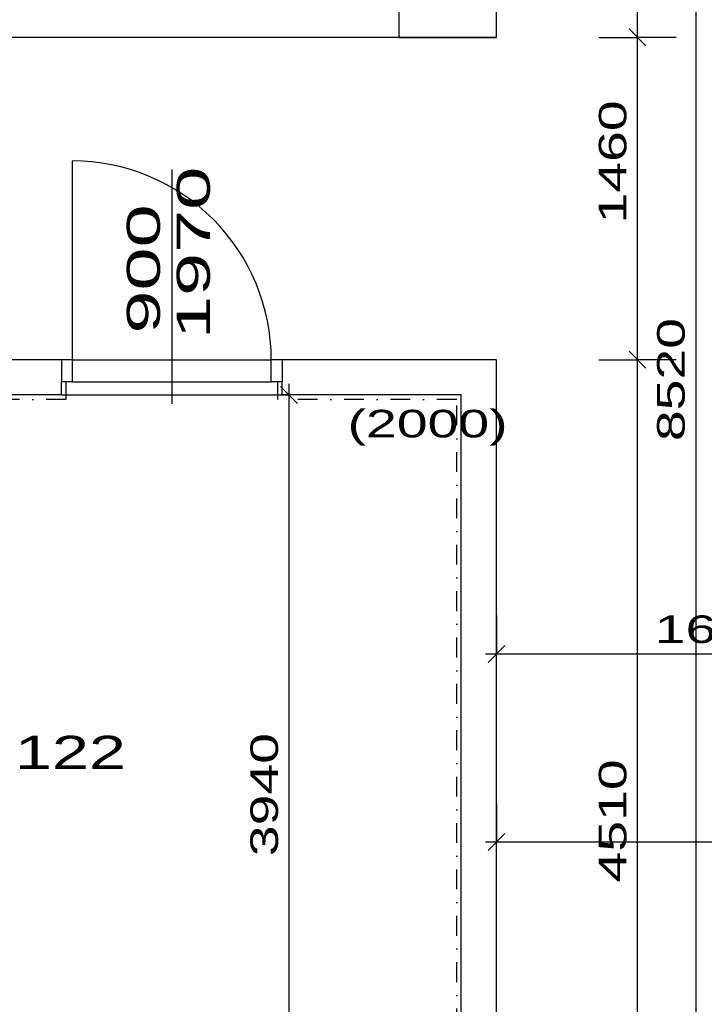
# Model space of a CAD drawing. Extents: x -196363 to 396902, y -489949 to -260582.
# Tile 34 of 256: x 31499 to 34599, y -385063 to -380603. Entities that reach past the tile are written whole.
import ezdxf

# ---------------------------------------------------------------- set-up
doc = ezdxf.new("R2010")
doc.units = 0
doc.header["$MEASUREMENT"] = 0
doc.linetypes.add('DOTDASH', pattern=[1, 0.3, -0.2, 0, -0.2, 0.3])
for name, color, linetype in [('dvere', 1, 'Continuous'), ('koty', 1, 'Continuous'), ('legenda', 1, 'Continuous'), ('noszdiv', 1, 'Continuous'), ('obklady', 14, 'Continuous'), ('popdver', 6, 'Continuous')]:
    doc.layers.add(name, color=color, linetype=linetype)
doc.styles.add('SPIRITTXTSTYLE1', font='ROMAN')
doc.styles.add('SPIRITTXTSTYLE2', font='txt')
doc.linetypes.add('CERCH2', pattern='A,0,-1,[17,dur+dsp vaclavov.shx,S=0.003401,R=0,X=-1,Y=0],0', length=1)
doc.dimstyles.new('SPIRITSTYLE101', dxfattribs={"dimtxt": 125, "dimasz": 12.7, "dimexe": 175, "dimexo": 161.500381, "dimgap": 50, "dimtad": 1, "dimdec": 3, "dimzin": 0, "dimdsep": 46, "dimlunit": 7, "dimtxsty": 'SPIRITTXTSTYLE1', "dimblk1": '_TICKMARKS101', "dimblk2": '_TICKMARKS101', "dimsah": 1, "dimcen": 0.09, "dimdle": 50, "dimclrd": 1, "dimclre": 1, "dimclrt": 1, "dimadec": 0, "dimazin": 0, "dimtfac": 1, "dimtdec": 4, "dimtofl": 0, "dimtmove": 1, "dimatfit": 0, "dimfxl": 0, "dimtolj": 1, "dimtzin": 0, "dimarcsym": 0})
doc.dimstyles.new('SPIRITSTYLE103', dxfattribs={"dimtxt": 125, "dimasz": 12.7, "dimexe": 175, "dimexo": 339.821289, "dimgap": 50, "dimtad": 1, "dimdec": 3, "dimzin": 0, "dimdsep": 46, "dimlunit": 7, "dimtxsty": 'SPIRITTXTSTYLE1', "dimblk1": '_TICKMARKS103', "dimblk2": '_TICKMARKS103', "dimsah": 1, "dimcen": 0.09, "dimdle": 50, "dimclrd": 1, "dimclre": 1, "dimclrt": 1, "dimadec": 0, "dimazin": 0, "dimtfac": 1, "dimtdec": 4, "dimtofl": 0, "dimtmove": 1, "dimatfit": 0, "dimfxl": 0, "dimtolj": 1, "dimtzin": 0, "dimarcsym": 0})
doc.dimstyles.new('SPIRITSTYLE26', dxfattribs={"dimtxt": 125, "dimasz": 12.7, "dimexe": 175, "dimexo": -175, "dimgap": 50, "dimtad": 1, "dimdec": 3, "dimzin": 0, "dimdsep": 46, "dimlunit": 7, "dimtxsty": 'SPIRITTXTSTYLE1', "dimblk1": '_TICKMARKS26', "dimblk2": '_TICKMARKS26', "dimsah": 1, "dimcen": 0.09, "dimdle": 50, "dimclrd": 1, "dimclre": 1, "dimclrt": 1, "dimadec": 0, "dimazin": 0, "dimtfac": 1, "dimtdec": 4, "dimtofl": 0, "dimtmove": 1, "dimatfit": 0, "dimfxl": 0, "dimtolj": 1, "dimtzin": 0, "dimarcsym": 0})
doc.dimstyles.new('SPIRITSTYLE96', dxfattribs={"dimtxt": 125, "dimasz": 12.7, "dimexe": 175, "dimexo": 378.541412, "dimgap": 50, "dimtad": 1, "dimdec": 3, "dimzin": 0, "dimdsep": 46, "dimlunit": 7, "dimtxsty": 'SPIRITTXTSTYLE1', "dimblk1": '_TICKMARKS96', "dimblk2": '_TICKMARKS96', "dimsah": 1, "dimcen": 0.09, "dimdle": 50, "dimclrd": 1, "dimclre": 1, "dimclrt": 1, "dimadec": 0, "dimazin": 0, "dimtfac": 1, "dimtdec": 4, "dimtofl": 0, "dimtmove": 1, "dimatfit": 0, "dimfxl": 0, "dimtolj": 1, "dimtzin": 0, "dimarcsym": 0})
doc.dimstyles.new('SPIRITSTYLE97', dxfattribs={"dimtxt": 125, "dimasz": 12.7, "dimexe": 175, "dimexo": 463.547058, "dimgap": 50, "dimtad": 1, "dimdec": 3, "dimzin": 0, "dimdsep": 46, "dimlunit": 7, "dimtxsty": 'SPIRITTXTSTYLE1', "dimblk1": '_TICKMARKS97', "dimblk2": '_TICKMARKS97', "dimsah": 1, "dimcen": 0.09, "dimdle": 50, "dimclrd": 1, "dimclre": 1, "dimclrt": 1, "dimadec": 0, "dimazin": 0, "dimtfac": 1, "dimtdec": 4, "dimtofl": 0, "dimtmove": 1, "dimatfit": 0, "dimfxl": 0, "dimtolj": 1, "dimtzin": 0, "dimarcsym": 0})
doc.dimstyles.new('SPIRITSTYLE98', dxfattribs={"dimtxt": 125, "dimasz": 12.7, "dimexe": 175, "dimexo": 727.530945, "dimgap": 50, "dimtad": 1, "dimdec": 3, "dimzin": 0, "dimdsep": 46, "dimlunit": 7, "dimtxsty": 'SPIRITTXTSTYLE1', "dimblk1": '_TICKMARKS98', "dimblk2": '_TICKMARKS98', "dimsah": 1, "dimcen": 0.09, "dimdle": 50, "dimclrd": 1, "dimclre": 1, "dimclrt": 1, "dimadec": 0, "dimazin": 0, "dimtfac": 1, "dimtdec": 4, "dimtofl": 0, "dimtmove": 1, "dimatfit": 0, "dimfxl": 0, "dimtolj": 1, "dimtzin": 0, "dimarcsym": 0})

# ---------------------------------------------------------------- blocks, each defined once
blk = doc.blocks.new('_TICKMARKS26')
at = {"color": 1, "linetype": 'Continuous'}
blk.add_line((-3, -3), (3, 3), dxfattribs=at)
blk = doc.blocks.new('*D212')
at = {"color": 1, "linetype": 'Continuous', "ltscale": 300}
for p, q in [((32718.6, -386292.9, 1723.8), (32718.6, -382252.9, 1723.8)), ((32543.6, -382302.9, 1723.8), (32718.6, -382302.9, 1723.8)), ((32893.6, -382302.9, 1723.8), (32718.6, -382302.9, 1723.8)), ((32543.6, -386242.9, 1723.8), (32718.6, -386242.9, 1723.8)), ((32893.6, -386242.9, 1723.8), (32718.6, -386242.9, 1723.8))]:
    blk.add_line(p, q, dxfattribs=at)
at = {"color": 1, "linetype": 'Continuous', "ltscale": 300, "xscale": 12.69999980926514, "yscale": 12.69999980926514, "zscale": 12.69999980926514}
for p, rotation in [((32718.6, -382302.9, 1723.8), 90.00000250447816), ((32718.6, -386242.9, 1723.8), 270.0000006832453)]:
    blk.add_blockref('_TICKMARKS26', p, dxfattribs=dict(at, rotation=rotation))
at = {"color": 1, "linetype": 'Continuous', "ltscale": 300, "style": 'SPIRITTXTSTYLE1', "width": 1.5}
blk.add_text('3940', height=125, rotation=90, dxfattribs=at).set_placement((32668.6, -384391.9, 1723.8))
blk = doc.blocks.new('_TICKMARKS96')
at = {"color": 1, "linetype": 'Continuous'}
blk.add_line((-3, -3), (3, 3), dxfattribs=at)
blk = doc.blocks.new('*D213')
at = {"color": 1, "linetype": 'Continuous', "ltscale": 300}
for p, q in [((34296.546875, -386702.875, 1723.800049), (34296.546875, -382092.875, 1723.800049)), ((34121.546875, -382142.875, 1723.800049), (34296.546875, -382142.875, 1723.800049)), ((34471.546875, -382142.875, 1723.800049), (34296.546875, -382142.875, 1723.800049)), ((34121.546875, -386652.875, 1723.800049), (34296.546875, -386652.875, 1723.800049)), ((34471.546875, -386652.875, 1723.800049), (34296.546875, -386652.875, 1723.800049))]:
    blk.add_line(p, q, dxfattribs=at)
at = {"color": 1, "linetype": 'Continuous', "ltscale": 300, "xscale": 12.69999980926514, "yscale": 12.69999980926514, "zscale": 12.69999980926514}
for p, rotation in [((34296.546875, -382142.875, 1723.800049), 90.00000250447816), ((34296.546875, -386652.875, 1723.800049), 270.0000006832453)]:
    blk.add_blockref('_TICKMARKS96', p, dxfattribs=dict(at, rotation=rotation))
at = {"color": 1, "linetype": 'Continuous', "ltscale": 300, "style": 'SPIRITTXTSTYLE1', "width": 1.5}
blk.add_text('4510', height=125, rotation=90.000002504, dxfattribs=at).set_placement((34246.546875, -384510.96875, 1723.800049))
blk = doc.blocks.new('_TICKMARKS97')
at = {"color": 1, "linetype": 'Continuous'}
blk.add_line((-3, -3), (3, 3), dxfattribs=at)
blk = doc.blocks.new('*D214')
at = {"color": 1, "linetype": 'Continuous', "ltscale": 300}
for p, q in [((34296.546875, -382192.875, 1723.800049), (34296.546875, -380632.875, 1723.800049)), ((34121.546875, -380682.875, 1723.800049), (34296.546875, -380682.875, 1723.800049)), ((34471.546875, -380682.875, 1723.800049), (34296.546875, -380682.875, 1723.800049)), ((34121.546875, -382142.875, 1723.800049), (34296.546875, -382142.875, 1723.800049)), ((34471.546875, -382142.875, 1723.800049), (34296.546875, -382142.875, 1723.800049))]:
    blk.add_line(p, q, dxfattribs=at)
at = {"color": 1, "linetype": 'Continuous', "ltscale": 300, "xscale": 12.69999980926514, "yscale": 12.69999980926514, "zscale": 12.69999980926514}
for p, rotation in [((34296.546875, -380682.875, 1723.800049), 90.00000250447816), ((34296.546875, -382142.875, 1723.800049), 270.0000006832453)]:
    blk.add_blockref('_TICKMARKS97', p, dxfattribs=dict(at, rotation=rotation))
at = {"color": 1, "linetype": 'Continuous', "ltscale": 300, "style": 'SPIRITTXTSTYLE1', "width": 1.5}
blk.add_text('1460', height=125, rotation=90.000002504, dxfattribs=at).set_placement((34246.546875, -381525.96875, 1723.800049))
blk = doc.blocks.new('*D215')
at = {"color": 1, "linetype": 'Continuous', "ltscale": 300}
for p, q in [((34296.546875, -380732.875, 1723.800049), (34296.546875, -378082.875, 1723.800049)), ((34121.546875, -378132.875, 1723.800049), (34296.546875, -378132.875, 1723.800049)), ((34471.546875, -378132.875, 1723.800049), (34296.546875, -378132.875, 1723.800049)), ((34121.546875, -380682.875, 1723.800049), (34296.546875, -380682.875, 1723.800049)), ((34471.546875, -380682.875, 1723.800049), (34296.546875, -380682.875, 1723.800049))]:
    blk.add_line(p, q, dxfattribs=at)
at = {"color": 1, "linetype": 'Continuous', "ltscale": 300, "xscale": 12.69999980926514, "yscale": 12.69999980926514, "zscale": 12.69999980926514}
for p, rotation in [((34296.546875, -378132.875, 1723.800049), 90.00000250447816), ((34296.546875, -380682.875, 1723.800049), 270.0000006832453)]:
    blk.add_blockref('_TICKMARKS97', p, dxfattribs=dict(at, rotation=rotation))
at = {"color": 1, "linetype": 'Continuous', "ltscale": 300, "style": 'SPIRITTXTSTYLE1', "width": 1.5}
blk.add_text('2550', height=125, rotation=90.000002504, dxfattribs=at).set_placement((34246.546875, -379526.9375, 1723.800049))
blk = doc.blocks.new('_TICKMARKS98')
at = {"color": 1, "linetype": 'Continuous'}
blk.add_line((-3, -3), (3, 3), dxfattribs=at)
blk = doc.blocks.new('*D216')
at = {"color": 1, "linetype": 'Continuous', "ltscale": 300}
for p, q in [((34560.53125, -378082.875, 1723.80005), (34560.53125, -386702.875, 1723.80005)), ((34385.53125, -378132.875, 1723.80005), (34560.53125, -378132.875, 1723.80005)), ((34735.53125, -378132.875, 1723.80005), (34560.53125, -378132.875, 1723.80005)), ((34385.53125, -386652.875, 1723.80005), (34560.53125, -386652.875, 1723.80005)), ((34735.53125, -386652.875, 1723.80005), (34560.53125, -386652.875, 1723.80005))]:
    blk.add_line(p, q, dxfattribs=at)
at = {"color": 1, "linetype": 'Continuous', "ltscale": 300, "xscale": 12.69999980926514, "yscale": 12.69999980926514, "zscale": 12.69999980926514}
for p, rotation in [((34560.53125, -378132.875, 1723.80005), 90.00000250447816), ((34560.53125, -386652.875, 1723.80005), -90.00000250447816)]:
    blk.add_blockref('_TICKMARKS98', p, dxfattribs=dict(at, rotation=rotation))
at = {"color": 1, "linetype": 'Continuous', "ltscale": 300, "style": 'SPIRITTXTSTYLE1', "width": 1.5}
blk.add_text('8520', height=125, rotation=450.00001935, dxfattribs=at).set_placement((34510.53125, -382511.90625, 1723.80005))
blk = doc.blocks.new('_TICKMARKS101')
at = {"color": 1, "linetype": 'Continuous'}
blk.add_line((-3, -3), (3, 3), dxfattribs=at)
blk = doc.blocks.new('*D221')
at = {"color": 1, "linetype": 'Continuous', "ltscale": 300}
for p, q in [((33658, -383301.4, 1723.8), (33658, -383476.4, 1723.8)), ((35318, -383301.4, 1723.8), (35318, -383476.4, 1723.8)), ((35368, -383476.4, 1723.8), (33608, -383476.4, 1723.8)), ((33658, -383651.4, 1723.8), (33658, -383476.4, 1723.8)), ((35318, -383651.4, 1723.8), (35318, -383476.4, 1723.8))]:
    blk.add_line(p, q, dxfattribs=at)
at = {"color": 1, "linetype": 'Continuous', "ltscale": 300, "xscale": 12.69999980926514, "yscale": 12.69999980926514, "zscale": 12.69999980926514}
for p, rotation in [((33658, -383476.4, 1723.8), 180.0000050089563), ((35318, -383476.4, 1723.8), 360.0000100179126)]:
    blk.add_blockref('_TICKMARKS101', p, dxfattribs=dict(at, rotation=rotation))
at = {"color": 1, "linetype": 'Continuous', "ltscale": 300, "style": 'SPIRITTXTSTYLE1', "width": 1.5}
blk.add_text('1660', height=125, rotation=360, dxfattribs=at).set_placement((34374.9, -383426.4, 1723.8))
blk = doc.blocks.new('_TICKMARKS103')
at = {"color": 1, "linetype": 'Continuous'}
blk.add_line((-3, -3), (3, 3), dxfattribs=at)
blk = doc.blocks.new('*D223')
at = {"color": 1, "linetype": 'Continuous', "ltscale": 300}
for p, q in [((33658, -384152.7, 1723.8), (33658, -384327.7, 1723.8)), ((36823.3, -384152.7, 1723.8), (36823.3, -384327.7, 1723.8)), ((36873.3, -384327.7, 1723.8), (33608, -384327.7, 1723.8)), ((33658, -384502.7, 1723.8), (33658, -384327.7, 1723.8)), ((36823.3, -384502.7, 1723.8), (36823.3, -384327.7, 1723.8))]:
    blk.add_line(p, q, dxfattribs=at)
at = {"color": 1, "linetype": 'Continuous', "ltscale": 300, "xscale": 12.69999980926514, "yscale": 12.69999980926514, "zscale": 12.69999980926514}
for p, rotation in [((33658, -384327.7, 1723.8), 180.0000050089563), ((36823.3, -384327.7, 1723.8), 360.0000100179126)]:
    blk.add_blockref('_TICKMARKS103', p, dxfattribs=dict(at, rotation=rotation))
at = {"color": 1, "linetype": 'Continuous', "ltscale": 300, "style": 'SPIRITTXTSTYLE1', "width": 1.5}
blk.add_text('3165', height=125, rotation=360, dxfattribs=at).set_placement((35127.5, -384277.7, 1723.8))

msp = doc.modelspace()

# ---------------------------------------------------------------- linework, layer by layer
at = {"layer": 'dvere', "color": 7, "linetype": 'Continuous', "ltscale": 300}
msp.add_line((31738.01953, -382142.875, 3447.6001), (31738.01953, -381242.875, 3447.6001), dxfattribs=at)
at = {"layer": 'dvere', "color": 7, "linetype": 'Continuous', "ltscale": 304.799988}
for p, q in [((31688.01367, -382142.875, 1723.80005), (31688.01367, -382242.875, 1723.80005)), ((32688.01367, -382142.875, 1723.80005), (32688.01367, -382242.875, 1723.80005))]:
    msp.add_line(p, q, dxfattribs=at)
at = {"layer": 'dvere', "color": 7, "linetype": 'Continuous', "ltscale": 370.000031}
for p, q in [((31738.01953, -382142.875, 1723.80005), (32638.01953, -382142.875, 1723.80005)), ((31738.01953, -382242.875, 1723.80005), (32638.01953, -382242.875, 1723.80005))]:
    msp.add_line(p, q, dxfattribs=at)
at = {"layer": 'dvere', "color": 7, "linetype": 'Continuous', "ltscale": 300}
msp.add_arc((31738.03125, -382142.875, 3447.6001), 899.99469, 0, 90.00079481, dxfattribs=at)
msp.add_point((32188.00195, -382142.875, 3447.6001), dxfattribs=at)
at = {"layer": 'dvere', "color": 7, "linetype": 'Continuous', "ltscale": 250}
msp.add_point((32188.01367, -382242.875, 1723.80005), dxfattribs=at)
at = {"layer": 'noszdiv', "color": 1, "linetype": 'Continuous', "ltscale": 300}
for p, q in [((33658, -380682.875, 2623.80005), (33658, -378132.875, 2623.80005)), ((33218.01562, -380682.875, 2623.80005), (33218.01562, -380242.875, 2623.80005)), ((33658, -380682.875, 2623.80005), (30483.00195, -380682.875, 2623.80005)), ((33218.01562, -380682.875, 2623.80005), (33658, -380682.875, 2623.80005)), ((31738.01953, -382142.875, 2623.80005), (29587.99805, -382142.875, 2623.80005)), ((31738.01953, -382242.875, 2623.80005), (31738.01953, -382142.875, 2623.80005)), ((33658, -382142.875, 2623.80005), (32638.00781, -382142.875, 2623.80005)), ((32638.00781, -382242.875, 2623.80005), (32638.00781, -382142.875, 2623.80005)), ((33658, -386652.875, 2623.80005), (33658, -382142.875, 2623.80005)), ((31688.01367, -382302.875, 2623.80005), (31688.01367, -382242.875, 2623.80005)), ((31738.01953, -382242.875, 2623.80005), (31688.01367, -382242.875, 2623.80005)), ((32688.01367, -382242.875, 2623.80005), (32638.00781, -382242.875, 2623.80005)), ((32688.01367, -382302.875, 2623.80005), (32688.01367, -382242.875, 2623.80005)), ((31688.01367, -382302.875, 2623.80005), (30968.00781, -382302.875, 2623.80005)), ((33498.01172, -382302.875, 2623.80005), (32688.01367, -382302.875, 2623.80005)), ((33498.01172, -386242.875, 2623.80005), (33498.01172, -382302.875, 2623.80005))]:
    msp.add_line(p, q, dxfattribs=at)
at = {"layer": 'noszdiv', "color": 1, "linetype": 'CERCH2', "ltscale": 300}
msp.add_line((31688.01367, -382302.875, 2623.80005), (32688.01367, -382302.875, 2623.80005), dxfattribs=at)
at = {"layer": 'obklady', "color": 14, "linetype": 'DOTDASH', "ltscale": 300}
for p, q in [((31708.01758, -382242.875, 4347.59961), (31708.01758, -382322.875, 4347.59961)), ((32668.00977, -382322.875, 4347.59961), (32668.00977, -382242.875, 4347.59961)), ((31708.01758, -382322.875, 4347.59961), (30988.01172, -382322.875, 4347.59961)), ((33478.00781, -382322.875, 4347.59961), (32668.00977, -382322.875, 4347.59961)), ((33478.00781, -386222.875, 4347.59961), (33478.00781, -382322.875, 4347.59961))]:
    msp.add_line(p, q, dxfattribs=at)
at = {"layer": 'popdver', "color": 6, "linetype": 'Continuous', "ltscale": 250}
msp.add_line((32188.02539, -381280.96875, 1723.80005), (32188.02539, -382343.09375, 1723.80005), dxfattribs=at)
at = {"layer": 'popdver', "color": 6, "linetype": 'Continuous', "ltscale": 304.799988}
msp.add_point((32188.02539, -382142.875, 1723.80005), dxfattribs=at)
at = {"layer": 'popdver', "color": 6, "linetype": 'Continuous', "ltscale": 250}
msp.add_point((32188.02539, -382142.875, 1723.80005), dxfattribs=at)

# ---------------------------------------------------------------- texts
at = {"layer": 'legenda', "color": 1, "linetype": 'Continuous', "ltscale": 300, "style": 'SPIRITTXTSTYLE2', "width": 1.5}
msp.add_text('122', height=150, dxfattribs=at).set_placement((31477.43359, -383996.4375, 1723.80005))
at = {"layer": 'obklady', "color": 14, "linetype": 'DOTDASH', "ltscale": 300, "style": 'SPIRITTXTSTYLE1', "width": 1.5}
msp.add_text('(2000)', height=125, dxfattribs=at).set_placement((32983.73438, -382495.03125, 2623.80005))
at = {"layer": 'popdver', "color": 6, "linetype": 'Continuous', "ltscale": 250, "style": 'SPIRITTXTSTYLE1', "width": 1.75}
for s, p in [('1970', (32359.94727, -382049.59375)), ('900', (32133.91406, -382025))]:
    msp.add_text(s, height=150, rotation=90.0000025, dxfattribs=at).set_placement(p)

# ---------------------------------------------------------------- dimensions: what is measured, and where the dimension line sits
at = {"layer": 'koty', "color": 1, "linetype": 'Continuous', "ltscale": 300}
for base, p1, p2, dimstyle, picture, middle in [((34296.54688, -380682.875, 1723.80005), (33658, -380682.875, 1723.80005), (33658, -378132.875, 1723.80005), 'SPIRITSTYLE97', '*D215', (34296.54688, -379407.875, 1723.80005)), ((34560.53125, -378132.875, 1723.80005), (33658, -378132.875, 1723.80005), (33743.00781, -386652.875, 1723.80005), 'SPIRITSTYLE98', '*D216', (34560.53125, -382392.875, 1723.80005)), ((34296.54688, -382142.875, 1723.80005), (33658, -382142.875, 1723.80005), (33658, -380682.875, 1723.80005), 'SPIRITSTYLE97', '*D214', (34296.54688, -381412.875, 1723.80005)), ((34296.54688, -386652.875, 1723.80005), (33743.00781, -386652.875, 1723.80005), (33658, -382142.875, 1723.80005), 'SPIRITSTYLE96', '*D213', (34296.54688, -384397.875, 1723.80005)), ((32718.61133, -386242.875, 1723.80005), (32718.61133, -386242.875, 1723.80005), (33093.01172, -382302.875, 1723.80005), 'SPIRITSTYLE26', '*D212', (32718.61133, -384272.875, 1723.80005))]:
    dim = msp.add_linear_dim(base=base, p1=p1, p2=p2, angle=90.0000025, dimstyle=dimstyle, dxfattribs=at)
    dim.commit()
    dim.dimension.update_dxf_attribs({"geometry": picture, "text_midpoint": middle})
for base, p1, dimstyle, picture, middle in [((35318.00391, -383476.375, 1723.80005), (35318.00391, -383812.875, 1723.80005), 'SPIRITSTYLE101', '*D221', (34488.00391, -383476.375, 1723.80005)), ((36823.27734, -384327.6875, 1723.80005), (36823.27734, -383812.875, 1723.80005), 'SPIRITSTYLE103', '*D223', (35240.64062, -384327.6875, 1723.80005))]:
    dim = msp.add_linear_dim(base=base, p1=p1, p2=(33658, -383812.875, 1723.80005), dimstyle=dimstyle, dxfattribs=at)
    dim.commit()
    dim.dimension.update_dxf_attribs({"geometry": picture, "text_midpoint": middle})

doc.saveas('drawing.dxf')
